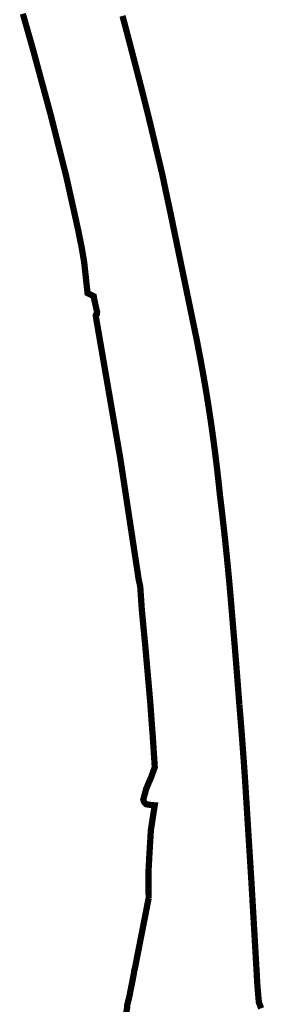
# Model space of a CAD drawing. Header units: metres. Extents: x 166223 to 168265, y 440780 to 445796.
# Tile 4 of 11: x 168183 to 168261, y 442032 to 442347. Entities that reach past the tile are written whole.
import ezdxf

# ---------------------------------------------------------------- set-up
doc = ezdxf.new("R2010")
doc.units = ezdxf.units.M
doc.header["$LTSCALE"] = 20
doc.layers.add('Beheergrens', color=10, linetype='Continuous')

msp = doc.modelspace()

# ---------------------------------------------------------------- linework, layer by layer
at = {"layer": 'Beheergrens', "const_width": 2}
for points in [[(168224.5634376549, 442066.3210106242), (168224.5173633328, 442068.9978341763), (168224.4959999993, 442070.2390000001), (168224.5240000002, 442075.1860000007), (168224.7870000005, 442080.1259999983), (168225.2630000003, 442088.0562000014), (168225.6356655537, 442090.4481460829), (168225.7094741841, 442090.921885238), (168226.4860000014, 442095.9059999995), (168226.1229999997, 442095.932), (168225.5760000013, 442095.9959999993), (168224.9739999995, 442096.0659999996), (168223.7699999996, 442096.2639999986), (168223.5221000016, 442096.4481999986), (168223.3059, 442096.6689000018), (168223.126699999, 442096.9204999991), (168222.9888999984, 442097.1970000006), (168222.8958999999, 442097.4915000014), (168222.8500000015, 442097.7969999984), (168223.7766796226, 442101.2137461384), (168224.573450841, 442103.1153019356), (168225.3189999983, 442104.8280000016), (168225.7998999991, 442106.1451000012), (168226.504999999, 442108.0760000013), (168226.5020000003, 442108.1279999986), (168226.2855000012, 442111.4549999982), (168226.0991000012, 442114.3200999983), (168225.9349999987, 442116.8420000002), (168225.9279999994, 442116.9470000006), (168225.8440000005, 442118.2509999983), (168225.6889999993, 442120.0859999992), (168225.5043989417, 442122.6575424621), (168225.3233111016, 442125.180144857), (168225.0579999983, 442128.8759999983), (168223.4679999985, 442146.8579999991), (168222.3759999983, 442158.307), (168222.3229999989, 442159.0859999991), (168222.2699999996, 442159.8649999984), (168222.0450584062, 442163.1628279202), (168221.870000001, 442165.7320000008), (168221.5370000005, 442167.3029999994), (168221.2969999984, 442168.5199999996), (168216.8781454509, 442197.6408760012), (168216.0601429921, 442203.0316292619), (168215.495000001, 442206.756000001), (168212.104265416, 442226.4486104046), (168211.1131726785, 442232.2049031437), (168207.8509999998, 442251.1510000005), (168207.6750000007, 442252.2399999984), (168207.6634999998, 442252.3493000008), (168207.6700999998, 442252.4589999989), (168207.694600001, 442252.5661000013), (168207.7362999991, 442252.6677000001), (168207.7941999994, 442252.7611000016), (168207.8667000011, 442252.8436999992), (168207.9516999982, 442252.9133000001), (168208.0469999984, 442252.9679999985), (168208.0859999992, 442253.5040000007), (168207.175999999, 442257.5300000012), (168207.068, 442258.2899999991), (168207.0320000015, 442258.5320000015), (168206.4519000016, 442258.8244999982), (168205.0410000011, 442259.5359999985), (168204.8194665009, 442261.5746317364), (168203.9662000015, 442269.4266999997), (168203.9600000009, 442269.4840000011), (168203.0949999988, 442274.5359999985), (168202.0109999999, 442279.8669999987), (168201.1580690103, 442283.7100299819), (168200.7757453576, 442285.4326736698), (168198.2320000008, 442296.8940000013), (168196.8158937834, 442302.4993220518), (168196.4001794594, 442304.1446184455), (168193.2619999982, 442316.5659999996), (168189.1259999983, 442331.8390000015), (168187.8460000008, 442336.5659999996), (168187.4050000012, 442338.1950000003), (168184.3906671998, 442348.7646141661)], [(168216.2048009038, 442348.078572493), (168216.4125508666, 442347.3013010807), (168216.6072933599, 442346.572695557), (168216.7968209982, 442345.8636007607), (168217.0335135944, 442344.9710656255), (168217.2410827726, 442344.1815966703), (168217.4198849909, 442343.5015400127), (168217.5471189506, 442343.0176181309), (168217.589188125, 442342.8576121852), (168217.8011241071, 442342.0515345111), (168217.9801324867, 442341.3706937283), (168218.182665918, 442340.6003777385), (168218.3755949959, 442339.8665909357), (168218.567909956, 442339.1351399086), (168218.6785518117, 442338.7143244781), (168218.724676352, 442338.5388942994), (168218.8490875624, 442338.0657085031), (168218.9200000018, 442337.7959999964), (168219.0457134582, 442337.3100654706), (168219.2892017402, 442336.3688824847), (168219.4627559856, 442335.6980234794), (168219.6731467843, 442334.884775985), (168219.7944863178, 442334.4157484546), (168219.7954486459, 442334.4120286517), (168219.8882822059, 442334.0531885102), (168220.077961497, 442333.3199995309), (168220.3533788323, 442332.255397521), (168220.476891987, 442331.7779680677), (168220.6768600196, 442331.005008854), (168220.8606169, 442330.2947124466), (168220.997872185, 442329.7687546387), (168221.1990868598, 442328.9974232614), (168221.3938066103, 442328.248451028), (168221.5400962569, 442327.6841039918), (168221.7249974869, 442326.9687523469), (168221.8783030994, 442326.3738882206), (168221.8962857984, 442326.3040062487), (168222.0963062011, 442325.5252236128), (168222.3030228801, 442324.7174758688), (168222.8322683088, 442322.6358299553), (168222.9926400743, 442322.0011262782), (168223.2008511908, 442321.1743239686), (168223.382408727, 442320.4507890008), (168223.5508074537, 442319.7775299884), (168223.6952252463, 442319.198473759), (168223.7189492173, 442319.1032017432), (168223.9035321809, 442318.3605021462), (168224.0805260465, 442317.6459233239), (168224.2648828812, 442316.8990793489), (168224.4420140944, 442316.1790434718), (168224.7080665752, 442315.0929560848), (168224.8885096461, 442314.3531755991), (168225.1377432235, 442313.3270999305), (168225.3079667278, 442312.623425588), (168225.4925038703, 442311.8579135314), (168225.6871287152, 442311.0475168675), (168225.884901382, 442310.2207832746), (168226.0985077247, 442309.3241621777), (168226.3967643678, 442308.0657033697), (168226.5586759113, 442307.3793157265), (168226.7523095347, 442306.5554351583), (168227.0047622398, 442305.4762988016), (168227.2595914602, 442304.3982903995), (168227.5144853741, 442303.3239105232), (168227.6827174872, 442302.6148108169), (168227.9963372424, 442301.2929010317), (168228.186174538, 442300.4927353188), (168228.4728861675, 442299.2842435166), (168228.7932596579, 442297.9338666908), (168228.936999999, 442297.3280000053), (168228.9641611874, 442297.1975886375), (168229.184792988, 442296.1382498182), (168229.4239747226, 442294.9898455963), (168229.6175048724, 442294.0606323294), (168229.8383005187, 442293.0005067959), (168230.0377729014, 442292.0427625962), (168230.0900000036, 442291.7919999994), (168230.2777463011, 442290.927860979), (168230.4746060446, 442290.0175147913), (168230.7306021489, 442288.8270795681), (168231.0756631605, 442287.2103995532), (168231.5374853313, 442285.0244132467), (168231.5517347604, 442284.9565516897), (168231.5662540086, 442284.8873794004), (168231.6499768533, 442284.4880002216), (168231.7899015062, 442283.8185772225), (168231.8992275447, 442283.2938336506), (168231.9595679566, 442283.0035641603), (168232.056106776, 442282.5381970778), (168232.1899444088, 442281.8910532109), (168232.2710000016, 442281.4980000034), (168232.4088738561, 442280.8312505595), (168232.4389703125, 442280.6857059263), (168232.5524064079, 442280.1371359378), (168232.7187919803, 442279.3325055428), (168232.847426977, 442278.7104346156), (168232.9903377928, 442278.0193266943), (168233.1522974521, 442277.2360997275), (168233.2598747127, 442276.7158627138), (168233.273254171, 442276.6511604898), (168233.3890246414, 442276.091301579), (168233.5121771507, 442275.4957436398), (168233.7159318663, 442274.5103983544), (168233.8355573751, 442273.9318967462), (168233.9621567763, 442273.3196698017), (168234.0488632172, 442272.9003628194), (168234.2166066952, 442272.0891656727), (168234.3521354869, 442271.4337567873), (168234.4844335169, 442270.7939716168), (168234.5641101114, 442270.4086605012), (168234.6074766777, 442270.1989424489), (168234.7340786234, 442269.5867032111), (168234.8695247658, 442268.9316939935), (168235.0602690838, 442268.0092661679), (168235.1596480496, 442267.5286756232), (168235.2945525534, 442266.8762857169), (168235.3774840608, 442266.4752340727), (168235.4894338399, 442265.9338518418), (168235.6691963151, 442265.0645315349), (168235.7728918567, 442264.5630663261), (168235.8669803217, 442264.1080602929), (168235.8843750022, 442264.0239406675), (168235.9567255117, 442263.6740580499), (168236.1222414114, 442262.8736333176), (168236.2491129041, 442262.2600905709), (168236.3461867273, 442261.7906475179), (168236.4832628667, 442261.1277557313), (168236.6337718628, 442260.3999034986), (168236.7301387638, 442259.9338790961), (168236.8686529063, 442259.2640331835), (168236.9371509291, 442258.9327809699), (168237.0404650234, 442258.4331603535), (168237.1426399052, 442257.9390489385), (168237.2188721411, 442257.5703945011), (168237.3407760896, 442256.9808745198), (168237.446344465, 442256.4703523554), (168237.5319116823, 442256.0565545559), (168237.6301247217, 442255.5816023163), (168237.7232367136, 442255.1313184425), (168237.8426994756, 442254.5536038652), (168237.9420250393, 442254.0732715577), (168238.0301427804, 442253.6471395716), (168238.1633638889, 442253.0028904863), (168238.2768025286, 442252.4543082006), (168238.3736576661, 442251.9859227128), (168238.4584111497, 442251.5760600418), (168238.5910639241, 442250.9345594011), (168238.6776610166, 442250.5157812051), (168238.7858892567, 442249.9923960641), (168238.9081479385, 442249.401160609), (168238.9476861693, 442249.2099561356), (168239.0310817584, 442248.8066602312), (168239.1409107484, 442248.2755339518), (168239.2707676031, 442247.6475541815), (168239.3721020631, 442247.1575070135), (168239.461820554, 442246.7236338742), (168239.5666285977, 442246.2167885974), (168239.6484501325, 442245.821104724), (168239.7485093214, 442245.3372246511), (168239.7982814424, 442245.0965297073), (168239.8840000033, 442244.6820000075), (168239.9909678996, 442244.1311214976), (168240.0886431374, 442243.6280996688), (168240.1741044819, 442243.1879786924), (168240.2551099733, 442242.7708050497), (168240.3117957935, 442242.4788763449), (168240.398244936, 442242.0336682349), (168240.4877078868, 442241.5729392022), (168240.5837320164, 442241.0784204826), (168240.6613992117, 442240.6784389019), (168240.6825608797, 442240.569457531), (168240.7509999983, 442240.2170000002), (168240.8386655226, 442239.7434156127), (168240.9362408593, 442239.2162966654), (168240.9950659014, 442238.8985135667), (168241.0109030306, 442238.8129586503), (168241.1209211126, 442238.2186218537), (168241.2353340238, 442237.6005434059), (168241.3381974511, 442237.0448572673), (168241.3539545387, 442236.9597347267), (168241.4522064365, 442236.4289608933), (168241.5790000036, 442235.743999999), (168241.6524675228, 442235.3272826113), (168241.7341302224, 442234.8640810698), (168241.8012222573, 442234.4835262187), (168241.8633983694, 442234.1297065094), (168241.9309498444, 442233.7446249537), (168242, 442233.3510000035), (168242.0744685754, 442232.9286741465), (168242.2370537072, 442232.0066220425), (168242.3123426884, 442231.5796435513), (168242.3680000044, 442231.264000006), (168242.443481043, 442230.8131239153), (168242.5351417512, 442230.2656006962), (168242.6042674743, 442229.8526872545), (168242.6698888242, 442229.4607067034), (168242.7436838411, 442229.0199018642), (168242.8342673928, 442228.4788129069), (168242.9226088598, 442227.9511167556), (168243.0252190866, 442227.3381880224), (168243.0679544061, 442227.0829141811), (168243.1418683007, 442226.6334785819), (168243.2357054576, 442226.0404532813), (168243.3015248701, 442225.6245625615), (168243.3730000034, 442225.1730000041), (168243.3934718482, 442225.043911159), (168243.4990925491, 442224.3779011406), (168243.6503008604, 442223.4244303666), (168243.6609328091, 442223.357388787), (168243.6708534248, 442223.2948325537), (168243.8310000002, 442222.2850000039), (168243.9528577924, 442221.4816677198), (168244.3517448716, 442218.8188495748), (168244.4459644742, 442218.180313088), (168244.5475070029, 442217.4773648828), (168244.6011756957, 442217.0954099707), (168244.6017225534, 442217.0915180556), (168244.6910635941, 442216.4556864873), (168244.7932038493, 442215.7287641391), (168244.9141766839, 442214.8678120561), (168245.0084982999, 442214.1965342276), (168245.1107333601, 442213.468937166), (168245.1369999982, 442213.2820000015), (168245.1657130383, 442213.0643808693), (168245.1663635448, 442213.0594506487), (168245.2826214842, 442212.1783195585), (168245.3965204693, 442211.3150672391), (168245.4719999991, 442210.7430000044), (168245.561999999, 442210.0610000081), (168245.5790188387, 442209.9320572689), (168245.671293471, 442209.2329412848), (168245.7320000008, 442208.7730000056), (168245.7547622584, 442208.5881590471), (168245.8388800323, 442207.9050803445), (168245.9511508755, 442206.9933845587), (168246.0068570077, 442206.5410227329), (168246.1091220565, 442205.7105790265), (168246.1942998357, 442205.0188925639), (168246.2880000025, 442204.2580000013), (168246.3766681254, 442203.4829686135), (168246.4773060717, 442202.6033111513), (168246.5515259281, 442201.9545693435), (168246.6473098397, 442201.1173401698), (168246.7369217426, 442200.3340593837), (168246.8050000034, 442199.7390000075), (168246.9062725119, 442198.7785035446), (168246.9652807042, 442198.2188535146), (168247.0417594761, 442197.4935076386), (168247.112289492, 442196.8245814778), (168247.1979589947, 442196.0120682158), (168247.2501709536, 442195.5168755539), (168247.2820000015, 442195.2149999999), (168247.4116096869, 442194.1337773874), (168247.5257281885, 442193.1817844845), (168247.5518075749, 442192.9642263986), (168247.5795872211, 442192.7324846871), (168247.68892093, 442191.8204071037), (168247.7740822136, 442191.1099794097), (168247.8505394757, 442190.4721619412), (168247.9461032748, 442189.6749549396), (168248.0229011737, 442189.0067584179), (168248.0868716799, 442188.4436991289), (168248.1848151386, 442187.5816148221), (168248.2643359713, 442186.8816837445), (168248.2726927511, 442186.8081285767), (168248.4064913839, 442185.6304520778), (168248.4832191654, 442184.9551050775), (168248.5013192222, 442184.7957909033), (168248.5228078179, 442184.6066514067), (168248.6090000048, 442183.8480000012), (168248.6988532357, 442183.0086321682), (168248.76515764, 442182.3892466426), (168248.8090663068, 442181.9790719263), (168248.9156646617, 442180.9832787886), (168248.9870259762, 442180.3166539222), (168249.0706725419, 442179.5352658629), (168249.1370975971, 442178.914753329), (168249.1975214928, 442178.3503009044), (168249.2179999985, 442178.1590000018), (168249.2700894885, 442177.6513058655), (168249.3701150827, 442176.6763989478), (168249.4189655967, 442176.2002737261), (168249.4913219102, 442175.4950474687), (168249.5100000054, 442175.3130000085), (168249.5861110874, 442174.5473171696), (168249.6488815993, 442173.9158413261), (168249.7274379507, 442173.1255588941), (168249.8201200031, 442172.1788203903), (168249.8601138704, 442171.755316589), (168249.8605204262, 442171.7510114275), (168249.9499849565, 442170.803651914), (168250.0374517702, 442169.8774467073), (168250.0889965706, 442169.3316274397), (168250.1625081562, 442168.5531971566), (168250.2317724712, 442167.8197421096), (168250.3130563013, 442166.9590098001), (168250.3139395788, 442166.9496565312), (168250.3819810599, 442166.1912822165), (168250.4593348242, 442165.3147087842), (168250.5030098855, 442164.819782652), (168250.5638769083, 442164.1300370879), (168250.6534041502, 442163.1155137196), (168250.7178178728, 442162.3855768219), (168250.7526311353, 442161.991072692), (168250.8020606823, 442161.4309366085), (168250.9276399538, 442159.925469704), (168250.9282856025, 442159.9175850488), (168250.9296307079, 442159.9011587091), (168250.9576261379, 442159.5592787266), (168251.0267155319, 442158.7155596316), (168251.0772866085, 442158.0979860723), (168251.1099655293, 442157.6989114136), (168251.1831736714, 442156.804894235), (168251.2147778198, 442156.4189445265), (168251.23349775, 442156.1903369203), (168251.2861328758, 442155.5475572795), (168251.300999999, 442155.3660000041), (168251.3386492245, 442154.9199152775), (168251.3842904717, 442154.3791373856), (168251.4266993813, 442153.8766577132), (168251.502855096, 442152.9743309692), (168251.5256991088, 442152.7036648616), (168251.5368556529, 442152.5714771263), (168251.5743962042, 442152.1266799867), (168251.6330873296, 442151.4312813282), (168251.6747349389, 442150.9378219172), (168251.7326881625, 442150.25116634), (168251.7805034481, 442149.6846295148), (168251.8128141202, 442149.3017982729), (168251.8158628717, 442149.2656753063), (168251.856889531, 442148.7795731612), (168251.9145691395, 442148.0961594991), (168251.9596723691, 442147.5617562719), (168252.0100558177, 442146.964790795), (168252.0572466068, 442146.4056532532), (168252.0730000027, 442146.219000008), (168252.1080410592, 442145.7903559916), (168252.1090224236, 442145.7783513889), (168252.2141776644, 442144.4920272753), (168252.254671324, 442143.9966837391), (168252.2663769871, 442143.8534927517), (168252.2761908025, 442143.7334441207), (168252.3509146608, 442142.8193755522), (168252.4131422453, 442142.0581691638), (168252.4134108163, 442142.0548838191), (168252.4379657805, 442141.7545122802), (168252.4470000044, 442141.6440000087), (168252.4977962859, 442141.0090465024), (168252.5757412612, 442140.0347342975), (168252.6179632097, 442139.5069599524), (168252.6765165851, 442138.7750427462), (168252.7214516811, 442138.2133541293), (168252.7534204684, 442137.813744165), (168252.7989549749, 442137.2445628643), (168252.8371019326, 442136.7565284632), (168252.867163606, 442136.3667912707), (168252.8717282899, 442136.307611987), (168252.9113084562, 442135.7944713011), (168252.9475339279, 442135.3248229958), (168252.9767174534, 442134.9464705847), (168252.9908600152, 442134.763118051), (168253.0188001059, 442134.4008861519), (168253.0548061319, 442133.9340829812), (168253.0911098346, 442133.4634203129), (168253.1630340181, 442132.5309527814), (168253.2101640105, 442131.9199317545), (168253.2706757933, 442131.1354214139), (168253.3276776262, 442130.396416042), (168253.404809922, 442129.3964275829), (168253.42209341, 442129.1723542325), (168253.4499502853, 442128.8112012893), (168253.4796214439, 442128.4265269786), (168253.4977048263, 442128.1920832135)], [(168260.4644194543, 442031.0663150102), (168260.3324460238, 442031.4068919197), (168260.1824226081, 442031.8002572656), (168260.0435802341, 442032.1704431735), (168259.9289925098, 442032.4805924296), (168259.7829826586, 442032.8821217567), (168259.7219999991, 442033.0520000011), (168259.6932751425, 442033.3815452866), (168259.6612857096, 442033.7485432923), (168259.6233699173, 442034.183531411), (168259.590081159, 442034.5654358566), (168259.5657788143, 442034.8442440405), (168259.5351028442, 442035.1961733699), (168259.4920512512, 442035.6900817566), (168259.4587624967, 442036.0719862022), (168259.4301165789, 442036.4006258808), (168259.3689871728, 442037.1019316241), (168259.3336190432, 442037.5076916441), (168259.2860000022, 442038.0540000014), (168259.2719934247, 442038.2965439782), (168259.2558511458, 442038.5760706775), (168259.2424324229, 442038.8084351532), (168259.2211300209, 442039.1773167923), (168259.1966763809, 442039.6007667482), (168259.1756609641, 442039.9646788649), (168259.1512249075, 442040.3878242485), (168259.1230636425, 442040.875476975), (168259.1068861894, 442041.1556128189), (168259.0775066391, 442041.6643619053), (168259.0532696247, 442042.0840606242), (168259.0315219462, 442042.4606529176), (168259.0101843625, 442042.8301436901), (168258.9922234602, 442043.1411626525), (168258.9729387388, 442043.4751053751), (168258.9494163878, 442043.8824284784), (168258.9230649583, 442044.3387412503), (168258.8968366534, 442044.7929220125), (168258.8773089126, 442045.1310728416), (168258.8457270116, 442045.6779588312), (168258.8197329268, 442046.1280838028), (168258.7971594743, 442046.5189755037), (168258.7748202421, 442046.9058113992), (168258.7529966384, 442047.2837183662), (168258.7257490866, 442047.7555488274), (168258.6963871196, 442048.2639933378), (168258.6730814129, 442048.6675652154), (168258.6520835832, 442049.0311727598), (168258.6378390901, 442049.2778366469), (168258.6156813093, 442049.6615304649), (168258.5931782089, 442050.0512038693), (168258.5705695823, 442050.4427047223), (168258.5467074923, 442050.8559110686), (168258.5185110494, 442051.3441729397), (168258.4921244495, 442051.8010948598), (168258.4673838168, 442052.2295143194), (168258.4456185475, 442052.6064111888), (168258.425013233, 442052.9632217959), (168258.4127952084, 442053.1747944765), (168258.3797783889, 442053.746528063), (168258.3514356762, 442054.2373228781), (168258.3269116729, 442054.6619911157), (168258.3250314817, 442054.6945493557), (168258.3031023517, 442055.0742837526), (168258.2680646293, 442055.6810121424), (168258.2362485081, 442056.2319539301), (168258.2110570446, 442056.6681804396), (168258.2108228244, 442056.6722362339), (168258.204229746, 442056.7864047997), (168258.1851157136, 442057.1173916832), (168258.1556074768, 442057.6283691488), (168258.1257067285, 442058.1461435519), (168258.0778418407, 442058.9749928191), (168258.0519588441, 442059.4231939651), (168258.025174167, 442059.8870092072), (168257.9997660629, 442060.3269869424), (168257.9707262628, 442060.8298527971), (168257.9444627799, 442061.2846427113), (168257.915211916, 442061.7911634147), (168257.8866349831, 442062.2860140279), (168257.865314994, 442062.6552002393), (168257.8465426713, 442062.9802699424), (168257.7505895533, 442064.6464964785), (168257.7117870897, 442065.3199657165), (168257.6723593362, 442066.0042878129), (168257.6307269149, 442066.7174295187), (168257.5845274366, 442067.4741264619), (168257.5392173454, 442068.3020490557), (168257.5302785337, 442068.4568374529), (168257.5010635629, 442068.9627366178), (168257.4713331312, 442069.4775616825), (168257.3758294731, 442071.0865010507), (168257.3399331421, 442071.6635938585), (168257.3312183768, 442071.8036981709), (168257.258757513, 442072.968626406), (168257.1760710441, 442074.2979480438), (168257.1229333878, 442075.1522236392), (168257.0679523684, 442076.0361344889), (168256.997868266, 442077.1628522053), (168256.9487264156, 442077.9528887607), (168256.8928651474, 442078.8509488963), (168256.8311615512, 442079.8429335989), (168256.7697466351, 442080.8302776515), (168256.7195567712, 442081.6394155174), (168256.6648503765, 442082.5249890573), (168256.6218655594, 442083.2208165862), (168256.6186901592, 442083.272219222), (168256.573361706, 442083.9950183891), (168256.5288339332, 442084.7042955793), (168256.515875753, 442084.9116786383), (168256.478918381, 442085.5058295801), (168256.4226412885, 442086.4084972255), (168256.3718857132, 442087.2251957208), (168256.3235863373, 442088.0023720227), (168256.3159074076, 442088.1259322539), (168256.2679631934, 442088.896851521), (168256.2211448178, 442089.6499656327), (168256.1655080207, 442090.5444190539), (168256.1155268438, 442091.347949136), (168256.0663457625, 442092.1386163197), (168256.0179020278, 442092.9174294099), (168256.0123091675, 442093.0073439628), (168255.9702568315, 442093.6834047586), (168255.9207463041, 442094.4793683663), (168255.8727732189, 442095.2506149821), (168255.8161747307, 442096.1605292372), (168255.7675866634, 442096.9416626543), (168255.7392773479, 442097.3967817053), (168255.7180573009, 442097.7379290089), (168255.7030000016, 442097.9800000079), (168255.6678744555, 442098.5558954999), (168255.6319054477, 442099.1410933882), (168255.596931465, 442099.7058098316), (168255.5622988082, 442100.2609358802), (168255.5078092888, 442101.1263385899), (168255.4682124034, 442101.7492320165), (168255.4292979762, 442102.3566114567), (168255.3905476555, 442102.9568303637), (168255.3728272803, 442103.229807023), (168255.3335830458, 442103.8310595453), (168255.2874541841, 442104.5321021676), (168255.2402688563, 442105.2429966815), (168255.1970642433, 442105.8885520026), (168255.1580421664, 442106.467306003), (168255.1102229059, 442107.1710887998), (168255.0573396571, 442107.9425859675), (168255.0263432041, 442108.39153089), (168254.9790556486, 442109.0716256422), (168254.9741811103, 442109.1416741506), (168254.9643683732, 442109.2821274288), (168254.9021573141, 442110.1669310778), (168254.3629252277, 442117.4882564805), (168253.9098139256, 442123.2256969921), (168253.8699142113, 442123.7151771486), (168253.8481597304, 442123.9830146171), (168253.8396818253, 442124.0761913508), (168253.8040134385, 442124.5226852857), (168253.7930053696, 442124.6544998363), (168253.7737979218, 442124.8844967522), (168253.7577692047, 442125.0766637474), (168253.732009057, 442125.3855794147), (168253.7150863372, 442125.5885166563), (168253.6866310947, 442125.9297519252), (168253.6697595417, 442126.1320756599), (168253.6460000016, 442126.4170000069), (168253.6307017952, 442126.5975670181), (168253.5990068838, 442126.9716667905), (168253.5846465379, 442127.1411641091), (168253.5571207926, 442127.4660546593), (168253.5413239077, 442127.6525076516), (168253.5122950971, 442128.0029263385), (168253.49618115, 442128.20431797), (168253.4945779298, 442128.2243549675), (168253.4946980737, 442128.2310645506)], [(168221.9477000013, 442052.9690000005), (168224.4936952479, 442065.9650111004), (168224.5634376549, 442066.3210106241)], [(168218.9199000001, 442037.5135999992), (168219.1037000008, 442038.4519000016), (168219.8625000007, 442042.3251999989), (168219.8960135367, 442042.8118921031), (168219.9897990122, 442043.2906369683), (168220.1424000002, 442043.7540000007), (168221.9476931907, 442052.9690316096)], [(168216.7826000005, 442010.4538999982), (168217.1281000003, 442021.0262000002), (168217.2060999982, 442023.4149999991), (168217.2144000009, 442023.6673000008), (168217.3420000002, 442027.5733999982), (168217.3506999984, 442027.8383999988), (168217.4160000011, 442029.8370000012), (168217.6403999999, 442030.9825999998), (168217.6673000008, 442031.1198999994), (168217.7320000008, 442032.1570000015), (168218.4087000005, 442034.9312000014), (168218.4356000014, 442035.0417000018), (168218.9198775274, 442037.5136102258)]]:
    msp.add_lwpolyline(points, dxfattribs=at)

doc.saveas('drawing.dxf')
